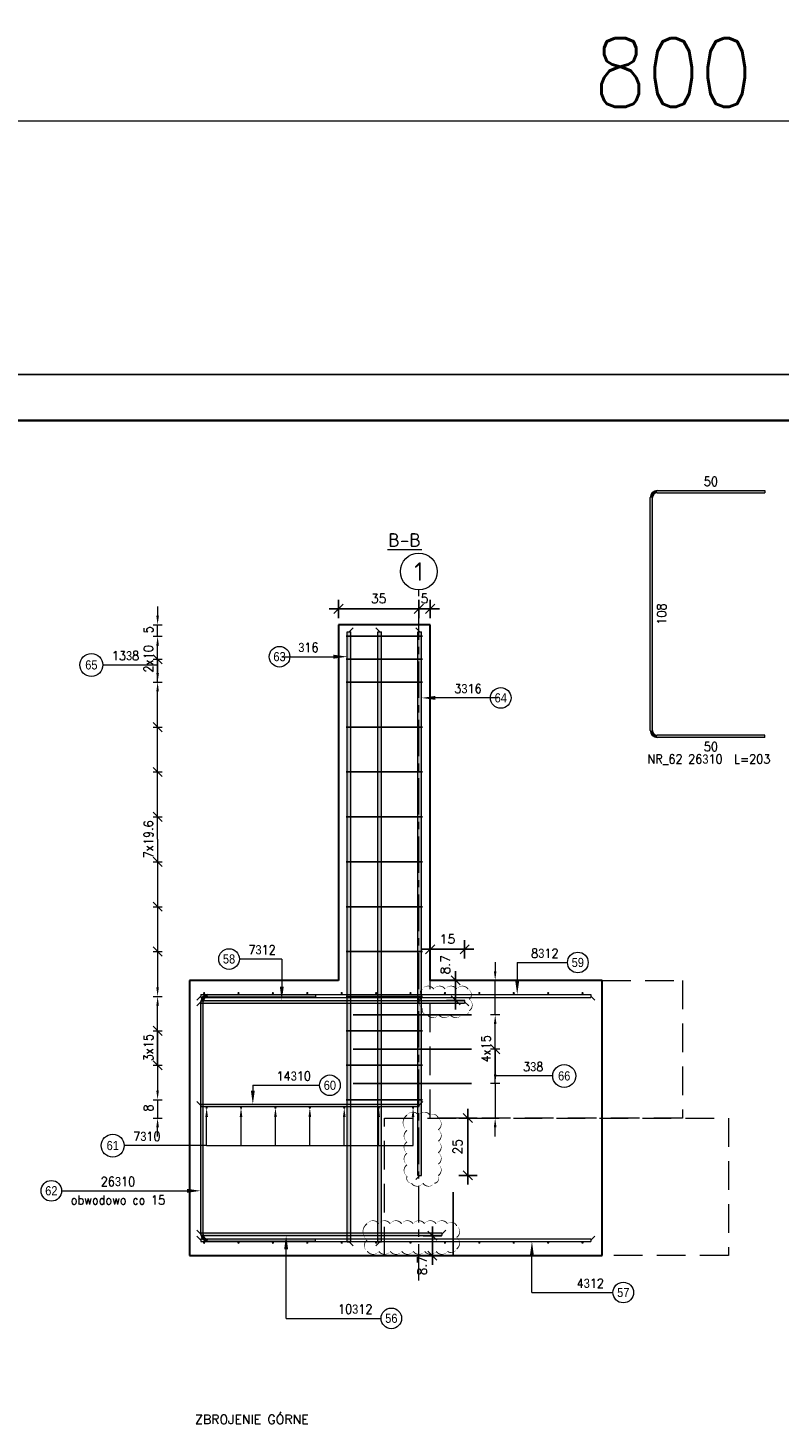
# Model space of a CAD drawing. Extents: x 327147 to 347605, y -113989 to -104075.
# Tile 9 of 16: x 332454 to 335728, y -110181 to -104078. Entities that reach past the tile are written whole.
import ezdxf
from ezdxf.enums import TextEntityAlignment as Align

# ---------------------------------------------------------------- set-up
doc = ezdxf.new("R2010")
doc.units = 0
doc.header["$LTSCALE"] = 5
doc.header["$MEASUREMENT"] = 0
doc.linetypes.add('CENTER', pattern=[50.8, 31.75, -6.35, 6.35, -6.35])
doc.linetypes.add('HIDDEN', pattern=[0.375, 0.25, -0.125])
doc.layers.add('_FORMATKA', color=8, linetype='Continuous', lineweight=15, plot=False)
for name, color, linetype, lineweight in [('_RAMKA', 7, 'Continuous', 35), ('AutoCAD_Structural_Detailing_deskowanie', 2, 'Continuous', 30), ('AutoCAD_Structural_Detailing_kształt pręta', 7, 'Continuous', 13), ('AutoCAD_Structural_Detailing_opis kształtu pręta', 7, 'Continuous', 13), ('AutoCAD_Structural_Detailing_opis rozkładu', 7, 'Continuous', 13), ('AutoCAD_Structural_Detailing_pręt wyrzucony', 7, 'Continuous', 13), ('AutoCAD_Structural_Detailing_pręty punktowe', 7, 'Continuous', 40), ('AutoCAD_Structural_Detailing_rozkład pręta', 7, 'Continuous', 40), ('AutoCAD_Structural_Detailing_symbole graficzne', 7, 'Continuous', 13), ('PS_DIM', 4, 'Continuous', 13), ('PS_HIDDEN', 2, 'HIDDEN', 13)]:
    doc.layers.add(name, color=color, linetype=linetype, lineweight=lineweight)
doc.styles.add('marta_B', font='isocpeur.ttf')
doc.styles.add('r-gil', font='GIL_____.TTF', dxfattribs={"width": 0.9})
doc.styles.add('r-simplex', font='simplex.shx', dxfattribs={"width": 0.9})
doc.styles.add('simplex', font='simplex.shx', dxfattribs={"width": 0.9})
doc.styles.add('styl2M', font='simplex.shx')
doc.styles.add('style1', font='simplex.shx')
doc.dimstyles.new('1_10_PRZ', dxfattribs={"dimtxt": 2, "dimasz": 1, "dimexe": 2, "dimexo": 5, "dimgap": 1, "dimtad": 1, "dimdec": 0, "dimlfac": 10, "dimtxsty": 'simplex', "dimblk": 'dimznak', "dimcen": 2, "dimse1": 1, "dimse2": 1, "dimclrt": 3, "dimadec": 1, "dimazin": 0, "dimtfac": 1, "dimtdec": 0, "dimtix": 1, "dimtmove": 2, "dimatfit": 3, "dimldrblk": 'dim-grot', "dimfxl": 1, "dimarcsym": 0})
doc.dimstyles.new('RBCT DIM 20_M', dxfattribs={"dimtxt": 40, "dimasz": 20, "dimexe": 20, "dimexo": 150, "dimgap": 25, "dimtad": 1, "dimdec": 1, "dimlfac": 0.1, "dimzin": 9, "dimdsep": 46, "dimtxsty": 'styl2M', "dimblk": 'dimznak', "dimcen": 40, "dimse1": 1, "dimse2": 1, "dimclrd": 8, "dimclre": 8, "dimclrt": 4, "dimadec": 0, "dimazin": 0, "dimtfac": 1, "dimtdec": 1, "dimtix": 1, "dimtmove": 2, "dimatfit": 3, "dimldrblk": 'dimznak', "dimfxl": 5, "dimfxlon": 1, "dimarcsym": 0})

# ---------------------------------------------------------------- blocks, each defined once
blk = doc.blocks.new('dimznak')
at = {"color": 0}
for points in [[(0, 2), (0, -2)], [(-2, 0), (2, 0)]]:
    blk.add_lwpolyline(points, dxfattribs=at)
at = {"color": 3}
blk.add_lwpolyline([(1, 1), (-1, -1)], dxfattribs=at)
blk = doc.blocks.new('*D29')
at = {"color": 8, "lineweight": -2, "transparency": 16777216}
blk.add_line((334371.7, -108850), (334371.7, -109060), dxfattribs=at)
at = {"layer": 'Defpoints', "color": 0, "transparency": 16777216}
for p in [(334025.6, -108830), (334169.6, -109080, -1227), (334371.7, -109080)]:
    blk.add_point(p, dxfattribs=at)
at = {"color": 8, "lineweight": -2, "transparency": 16777216, "xscale": 20, "yscale": 20, "zscale": 20}
for p, rotation in [((334371.7, -108830), 90), ((334371.7, -109080), 270)]:
    blk.add_blockref('dimznak', p, dxfattribs=dict(at, rotation=rotation))
at = {"color": 4, "transparency": 16777216, "insert": (334326.7, -108955), "char_height": 40, "attachment_point": 5, "rotation": 90, "style": 'styl2M'}
blk.add_mtext('25', dxfattribs=at)
blk = doc.blocks.new('*D30')
at = {"color": 8, "lineweight": -2, "transparency": 16777216}
blk.add_line((334227.6, -108094.5), (334337.6, -108094.5), dxfattribs=at)
at = {"layer": 'Defpoints', "color": 0, "transparency": 16777216}
for p in [(334357.6, -108094.5), (334207.6, -108230), (334357.6, -108317)]:
    blk.add_point(p, dxfattribs=at)
at = {"color": 8, "lineweight": -2, "transparency": 16777216, "xscale": 20, "yscale": 20, "zscale": 20, "rotation": 180}
blk.add_blockref('dimznak', (334207.6, -108094.5), dxfattribs=at)
at = {"color": 8, "lineweight": -2, "transparency": 16777216, "xscale": 20, "yscale": 20, "zscale": 20}
blk.add_blockref('dimznak', (334357.6, -108094.5), dxfattribs=at)
at = {"color": 4, "transparency": 16777216, "insert": (334282.6, -108049.5), "char_height": 40, "attachment_point": 5, "style": 'styl2M'}
blk.add_mtext('15', dxfattribs=at)
blk = doc.blocks.new('*D46')
at = {"color": 8, "lineweight": -2, "transparency": 16777216}
for p, q in [((334137.6, -106610.2), (334117.6, -106610.2)), ((334207.6, -106610.2), (334157.6, -106610.2)), ((334227.6, -106610.2), (334247.6, -106610.2))]:
    blk.add_line(p, q, dxfattribs=at)
at = {"layer": 'Defpoints', "color": 0, "transparency": 16777216}
for p in [(334157.6, -106610.2), (334157.6, -106680), (334207.6, -106680)]:
    blk.add_point(p, dxfattribs=at)
at = {"color": 8, "lineweight": -2, "transparency": 16777216, "xscale": 20, "yscale": 20, "zscale": 20}
blk.add_blockref('dimznak', (334157.6, -106610.2), dxfattribs=at)
at = {"color": 8, "lineweight": -2, "transparency": 16777216, "xscale": 20, "yscale": 20, "zscale": 20, "rotation": 180}
blk.add_blockref('dimznak', (334207.6, -106610.2), dxfattribs=at)
at = {"color": 4, "transparency": 16777216, "insert": (334182.6, -106565.2), "char_height": 40, "attachment_point": 5, "style": 'styl2M'}
blk.add_mtext('5', dxfattribs=at)
blk = doc.blocks.new('*D47')
at = {"color": 8, "lineweight": -2, "transparency": 16777216}
blk.add_line((334137.6, -106610.2), (333827.6, -106610.2), dxfattribs=at)
at = {"layer": 'Defpoints', "color": 0, "transparency": 16777216}
for p in [(333807.6, -106610.2), (333807.6, -106680), (334157.6, -106680)]:
    blk.add_point(p, dxfattribs=at)
at = {"color": 8, "lineweight": -2, "transparency": 16777216, "xscale": 20, "yscale": 20, "zscale": 20, "rotation": 180}
blk.add_blockref('dimznak', (333807.6, -106610.2), dxfattribs=at)
at = {"color": 8, "lineweight": -2, "transparency": 16777216, "xscale": 20, "yscale": 20, "zscale": 20}
blk.add_blockref('dimznak', (334157.6, -106610.2), dxfattribs=at)
at = {"color": 4, "transparency": 16777216, "insert": (333982.6, -106565.2), "char_height": 40, "attachment_point": 5, "style": 'styl2M'}
blk.add_mtext('35', dxfattribs=at)
blk = doc.blocks.new('*D22')
at = {"color": 252, "lineweight": -2, "transparency": 16777216}
blk.add_line((-797, 475.33), (-3, 475.33), dxfattribs=at)
at = {"layer": 'Defpoints', "color": 0, "transparency": 16777216}
for p in [(0, 475.33), (-800, 420), (0, 420)]:
    blk.add_point(p, dxfattribs=at)
at = {"color": 252, "lineweight": -2, "transparency": 16777216, "xscale": 3, "yscale": 3, "zscale": 3, "rotation": 180}
blk.add_blockref('dimznak', (-800, 475.33), dxfattribs=at)
at = {"color": 252, "lineweight": -2, "transparency": 16777216, "xscale": 3, "yscale": 3, "zscale": 3}
blk.add_blockref('dimznak', (0, 475.33), dxfattribs=at)
at = {"color": 252, "transparency": 16777216, "insert": (-400, 485.83), "char_height": 15, "attachment_point": 5, "style": 'simplex'}
blk.add_mtext('800', dxfattribs=at)
blk = doc.blocks.new('dim-grot')
blk.add_hatch(color=256).paths.add_polyline_path([(0, 0), (-2, 0.5), (-2, -0.5)])
blk.add_lwpolyline([(0, 0), (-2, 0.5), (-2, -0.5), (0, 0)])
blk = doc.blocks.new('*D50')
at = {"color": 8, "lineweight": -2, "transparency": 16777216}
for p, q in [((334216.7, -109323), (334216.7, -109303)), ((334216.7, -109343), (334216.7, -109430)), ((334216.7, -109450), (334216.7, -109470))]:
    blk.add_line(p, q, dxfattribs=at)
at = {"layer": 'Defpoints', "color": 0, "transparency": 16777216}
for p in [(334257.6, -109343), (334216.7, -109430), (334257.6, -109430)]:
    blk.add_point(p, dxfattribs=at)
at = {"color": 8, "lineweight": -2, "transparency": 16777216, "xscale": 20, "yscale": 20, "zscale": 20}
for p, rotation in [((334216.7, -109343), 270), ((334216.7, -109430), 90)]:
    blk.add_blockref('dimznak', p, dxfattribs=dict(at, rotation=rotation))
at = {"color": 4, "transparency": 16777216, "insert": (334171.7, -109473.7), "char_height": 40, "attachment_point": 5, "rotation": 90, "style": 'styl2M'}
blk.add_mtext('8.7', dxfattribs=at)
blk = doc.blocks.new('*D51')
at = {"color": 8, "lineweight": -2, "transparency": 16777216}
for p, q in [((334318.3, -108210), (334318.3, -108190)), ((334318.3, -108230), (334318.3, -108317)), ((334318.3, -108337), (334318.3, -108357))]:
    blk.add_line(p, q, dxfattribs=at)
at = {"layer": 'Defpoints', "color": 0, "transparency": 16777216}
for p in [(334399.4, -108230), (334318.3, -108317), (334357.6, -108317)]:
    blk.add_point(p, dxfattribs=at)
at = {"color": 8, "lineweight": -2, "transparency": 16777216, "xscale": 20, "yscale": 20, "zscale": 20}
for p, rotation in [((334318.3, -108230), 270), ((334318.3, -108317), 90)]:
    blk.add_blockref('dimznak', p, dxfattribs=dict(at, rotation=rotation))
at = {"color": 4, "transparency": 16777216, "insert": (334273.3, -108161.7), "char_height": 40, "attachment_point": 5, "rotation": 90, "style": 'styl2M'}
blk.add_mtext('8.7', dxfattribs=at)
blk = doc.blocks.new('*U16')
at = {"layer": '_FORMATKA', "lineweight": -3}
blk.add_lwpolyline([(-800, 0), (0, 0), (0, 420), (-800, 420)], close=True, dxfattribs=at)
at = {"layer": '_RAMKA', "lineweight": -3, "const_width": 0.5}
blk.add_lwpolyline([(-770, 10), (-10, 10), (-10, 410), (-770, 410)], close=True, dxfattribs=at)
dim = blk.add_linear_dim(base=(0, 475.33), p1=(-800, 420), p2=(0, 420), dimstyle='1_10_PRZ', override={"dimscale": 3, "dimtxt": 5, "dimlfac": 1, "dimclrd": 252, "dimclrt": 252})
dim.commit()
dim.dimension.update_dxf_attribs({"geometry": '*D22', "text_midpoint": (-400, 485.83)})

msp = doc.modelspace()

# ---------------------------------------------------------------- hatches: boundary and pattern name
at = {"layer": 'AutoCAD_Structural_Detailing_kształt pręta'}
for points in [[(333861.62, -109370.02), (333845.62, -109370.02), (333845.62, -106710.02), (333861.62, -106710.02)], [(333995.62, -109370.02), (333979.62, -109370.02), (333979.62, -106710.02), (333995.62, -106710.02)], [(334169.62, -109080.02), (334153.62, -109080.02), (334153.62, -106710.02), (334169.62, -106710.02)], [(333207.62, -108329.02), (333207.62, -108317.02), (334357.62, -108317.02), (334357.62, -108329.02)], [(333217.62, -109338.02), (333207.62, -109338.02), (333207.62, -108322.02), (333217.62, -108322.02)], [(333237.62, -108302.02), (333237.62, -108292.02), (333707.62, -108292.02), (333707.62, -108302.02)], [(333207.62, -108780.02), (333207.62, -108770.02), (334157.62, -108770.02), (334157.62, -108780.02)], [(333207.62, -109342.02), (333207.62, -109330.02), (334257.62, -109330.02), (334257.62, -109342.02)], [(333707.62, -109358.02), (333707.62, -109368.02), (333237.62, -109368.02), (333237.62, -109358.02)]]:
    msp.add_hatch(color=161, dxfattribs=at).paths.add_polyline_path(points, flags=0)
h = msp.add_hatch(color=161, dxfattribs=at)
edge = h.paths.add_edge_path(flags=0)
edge.add_line((333237.62, -108292.02), (333237.62, -108302.02))
edge.add_arc((333237.62, -108322.02), 20, 90, 180)
edge.add_line((333217.62, -108322.02), (333207.62, -108322.02))
edge.add_arc((333237.62, -108322.02), 30, 450, 540, ccw=False)
h = msp.add_hatch(color=161, dxfattribs=at)
edge = h.paths.add_edge_path(flags=0)
edge.add_line((333207.62, -109338.02), (333217.62, -109338.02))
edge.add_arc((333237.62, -109338.02), 20, -180, -90)
edge.add_line((333237.62, -109358.02), (333237.62, -109368.02))
edge.add_arc((333237.62, -109338.02), 30, 180, 270, ccw=False)
at = {"layer": 'AutoCAD_Structural_Detailing_opis kształtu pręta'}
for points in [[(333845.62, -106818.8), (333785.62, -106810.24), (333785.62, -106827.35)], [(334169.62, -106998.43), (334229.62, -107006.98), (334229.62, -106989.88)], [(333560.35, -108317.02), (333568.9, -108257.02), (333551.8, -108257.02)], [(334586.75, -108292.02), (334595.31, -108232.02), (334578.2, -108232.02)], [(333434.12, -108770.02), (333442.67, -108710.02), (333425.56, -108710.02)], [(333207.62, -109147.36), (333147.62, -109138.81), (333147.62, -109155.92)], [(333579.3, -109342.02), (333570.75, -109402.02), (333587.86, -109402.02)], [(334650.87, -109368.02), (334642.31, -109428.02), (334659.42, -109428.02)]]:
    msp.add_hatch(color=8, dxfattribs=at).paths.add_polyline_path(points, flags=0)
at = {"layer": 'AutoCAD_Structural_Detailing_opis rozkładu'}
for points in [[(333018.88, -106680.02), (333024.58, -106640.02), (333013.18, -106640.02)], [(333018.88, -106730.02), (333013.18, -106770.02), (333024.58, -106770.02)], [(333018.88, -106930.02), (333024.58, -106890.02), (333013.18, -106890.02)], [(333018.88, -106930.02), (333013.18, -106970.02), (333024.58, -106970.02)], [(334490.69, -108230.02), (334496.39, -108190.02), (334484.99, -108190.02)], [(333018.88, -108300.02), (333024.58, -108260.02), (333013.18, -108260.02)], [(333018.88, -108300.02), (333013.18, -108340.02), (333024.58, -108340.02)], [(334490.69, -108380.02), (334484.99, -108420.02), (334496.39, -108420.02)], [(334490.69, -108680.02), (334496.39, -108640.02), (334484.99, -108640.02)], [(333018.88, -108750.02), (333024.58, -108710.02), (333013.18, -108710.02)], [(333232.62, -108785.02), (333226.92, -108825.02), (333238.33, -108825.02)], [(333382.62, -108785.02), (333376.92, -108825.02), (333388.33, -108825.02)], [(333532.62, -108785.02), (333526.92, -108825.02), (333538.33, -108825.02)], [(333682.62, -108785.02), (333676.92, -108825.02), (333688.33, -108825.02)], [(333832.62, -108785.02), (333826.92, -108825.02), (333838.33, -108825.02)], [(333982.62, -108785.02), (333976.92, -108825.02), (333988.33, -108825.02)], [(334132.62, -108785.02), (334126.92, -108825.02), (334138.33, -108825.02)], [(333018.88, -108830.02), (333013.18, -108870.02), (333024.58, -108870.02)], [(334490.69, -108830.02), (334484.99, -108870.02), (334496.39, -108870.02)]]:
    msp.add_hatch(color=8, dxfattribs=at).paths.add_polyline_path(points, flags=0)
at = {"layer": 'AutoCAD_Structural_Detailing_pręt wyrzucony'}
h = msp.add_hatch(color=6, dxfattribs=at)
edge = h.paths.add_edge_path(flags=0)
edge.add_line((335196.28, -106094.89), (335196.28, -106104.89))
edge.add_arc((335196.28, -106124.89), 20, 90, 180)
edge.add_line((335176.28, -106124.89), (335166.28, -106124.89))
edge.add_arc((335196.28, -106124.89), 30, 450, 540, ccw=False)
for points in [[(335176.28, -107140.89), (335166.28, -107140.89), (335166.28, -106124.89), (335176.28, -106124.89)], [(335196.28, -106104.89), (335196.28, -106094.89), (335666.28, -106094.89), (335666.28, -106104.89)], [(335666.28, -107160.89), (335666.28, -107170.89), (335196.28, -107170.89), (335196.28, -107160.89)]]:
    msp.add_hatch(color=6, dxfattribs=at).paths.add_polyline_path(points, flags=0)
h = msp.add_hatch(color=6, dxfattribs=at)
edge = h.paths.add_edge_path(flags=0)
edge.add_line((335166.28, -107140.89), (335176.28, -107140.89))
edge.add_arc((335196.28, -107140.89), 20, -180, -90)
edge.add_line((335196.28, -107160.89), (335196.28, -107170.89))
edge.add_arc((335196.28, -107140.89), 30, 180, 270, ccw=False)
at = {"layer": 'AutoCAD_Structural_Detailing_pręty punktowe'}
h = msp.add_hatch(color=1, dxfattribs=at)
edge = h.paths.add_edge_path(flags=0)
edge.add_arc((333221.58, -108285.25), 5, 0, 360)
h = msp.add_hatch(color=1, dxfattribs=at)
edge = h.paths.add_edge_path(flags=0)
edge.add_arc((333371.58, -108285.25), 5, 0, 360)
h = msp.add_hatch(color=1, dxfattribs=at)
edge = h.paths.add_edge_path(flags=0)
edge.add_arc((333521.58, -108285.25), 5, 0, 360)
h = msp.add_hatch(color=1, dxfattribs=at)
edge = h.paths.add_edge_path(flags=0)
edge.add_arc((333671.58, -108285.25), 5, 0, 360)
h = msp.add_hatch(color=1, dxfattribs=at)
edge = h.paths.add_edge_path(flags=0)
edge.add_arc((333821.58, -108285.25), 5, 0, 360)
h = msp.add_hatch(color=1, dxfattribs=at)
edge = h.paths.add_edge_path(flags=0)
edge.add_arc((333971.58, -108285.25), 5, 0, 360)
h = msp.add_hatch(color=1, dxfattribs=at)
edge = h.paths.add_edge_path(flags=0)
edge.add_arc((334121.58, -108285.25), 5, 0, 360)
h = msp.add_hatch(color=1, dxfattribs=at)
edge = h.paths.add_edge_path(flags=0)
edge.add_arc((334271.58, -108285.25), 5, 0, 360)
h = msp.add_hatch(color=1, dxfattribs=at)
edge = h.paths.add_edge_path(flags=0)
edge.add_arc((334421.58, -108285.25), 5, 0, 360)
h = msp.add_hatch(color=1, dxfattribs=at)
edge = h.paths.add_edge_path(flags=0)
edge.add_arc((334571.58, -108285.25), 5, 0, 360)
h = msp.add_hatch(color=1, dxfattribs=at)
edge = h.paths.add_edge_path(flags=0)
edge.add_arc((334721.58, -108285.25), 5, 0, 360)
h = msp.add_hatch(color=1, dxfattribs=at)
edge = h.paths.add_edge_path(flags=0)
edge.add_arc((334871.58, -108285.25), 5, 0, 360)
h = msp.add_hatch(color=1, dxfattribs=at)
edge = h.paths.add_edge_path(flags=0)
edge.add_arc((333232.62, -108785.02), 5, 0, 360)
h = msp.add_hatch(color=1, dxfattribs=at)
edge = h.paths.add_edge_path(flags=0)
edge.add_arc((333382.62, -108785.02), 5, 0, 360)
h = msp.add_hatch(color=1, dxfattribs=at)
edge = h.paths.add_edge_path(flags=0)
edge.add_arc((333532.62, -108785.02), 5, 0, 360)
h = msp.add_hatch(color=1, dxfattribs=at)
edge = h.paths.add_edge_path(flags=0)
edge.add_arc((333682.62, -108785.02), 5, 0, 360)
h = msp.add_hatch(color=1, dxfattribs=at)
edge = h.paths.add_edge_path(flags=0)
edge.add_arc((333832.62, -108785.02), 5, 0, 360)
h = msp.add_hatch(color=1, dxfattribs=at)
edge = h.paths.add_edge_path(flags=0)
edge.add_arc((333982.62, -108785.02), 5, 0, 360)
h = msp.add_hatch(color=1, dxfattribs=at)
edge = h.paths.add_edge_path(flags=0)
edge.add_arc((334132.62, -108785.02), 5, 0, 360)
h = msp.add_hatch(color=1, dxfattribs=at)
edge = h.paths.add_edge_path(flags=0)
edge.add_arc((333221.58, -109373.66), 5, 0, 360)
h = msp.add_hatch(color=1, dxfattribs=at)
edge = h.paths.add_edge_path(flags=0)
edge.add_arc((333371.58, -109373.66), 5, 0, 360)
h = msp.add_hatch(color=1, dxfattribs=at)
edge = h.paths.add_edge_path(flags=0)
edge.add_arc((333521.58, -109373.66), 5, 0, 360)
h = msp.add_hatch(color=1, dxfattribs=at)
edge = h.paths.add_edge_path(flags=0)
edge.add_arc((333671.58, -109373.66), 5, 0, 360)
h = msp.add_hatch(color=1, dxfattribs=at)
edge = h.paths.add_edge_path(flags=0)
edge.add_arc((333821.58, -109373.45), 5, 0, 360)
h = msp.add_hatch(color=1, dxfattribs=at)
edge = h.paths.add_edge_path(flags=0)
edge.add_arc((333971.58, -109373.45), 5, 0, 360)
h = msp.add_hatch(color=1, dxfattribs=at)
edge = h.paths.add_edge_path(flags=0)
edge.add_arc((334121.58, -109373.45), 5, 0, 360)
h = msp.add_hatch(color=1, dxfattribs=at)
edge = h.paths.add_edge_path(flags=0)
edge.add_arc((334271.58, -109373.45), 5, 0, 360)
h = msp.add_hatch(color=1, dxfattribs=at)
edge = h.paths.add_edge_path(flags=0)
edge.add_arc((334421.58, -109373.45), 5, 0, 360)
h = msp.add_hatch(color=1, dxfattribs=at)
edge = h.paths.add_edge_path(flags=0)
edge.add_arc((334571.58, -109373.45), 5, 0, 360)
h = msp.add_hatch(color=1, dxfattribs=at)
edge = h.paths.add_edge_path(flags=0)
edge.add_arc((334721.58, -109373.45), 5, 0, 360)
h = msp.add_hatch(color=1, dxfattribs=at)
edge = h.paths.add_edge_path(flags=0)
edge.add_arc((334871.58, -109373.45), 5, 0, 360)

# ---------------------------------------------------------------- linework, layer by layer
msp.add_line((334307.62, -109430.02), (334307.62, -109152.91))
at = {"color": 6}
for points in [[(334172.56, -108267.75, 0, 5, -0.5205671), (334222.56, -108267.75, 0, 5, -0.5205671), (334272.56, -108267.75, 0, 5, -0.5205671), (334322.56, -108267.75, 0, 5, -0.5205671), (334372.56, -108267.75, 0, 5, -0.5205671), (334377.72, -108312.59, 0, 5, -0.5205671), (334377.72, -108362.59, 0, 5, -0.5205671), (334344.62, -108379.49, 0, 5, -0.5205671), (334294.62, -108379.49, 0, 5, -0.5205671), (334244.62, -108379.49, 0, 5, -0.5205671), (334194.62, -108379.49, 0, 5, -0.5205671), (334172.56, -108351.55, 0, 5, -0.5205671), (334172.56, -108301.55, 0, 5, -0.5205671)], [(334106.34, -108817.33, 0, 5, -0.5205671), (334156.34, -108817.33, 0, 5, -0.5205671), (334206.34, -108817.33, 0, 5, -0.5205671), (334242.54, -108831.13, 0, 5, -0.5205671), (334242.54, -108881.13, 0, 5, -0.5205671), (334242.54, -108931.13, 0, 5, -0.5205671), (334242.54, -108981.13, 0, 5, -0.5205671), (334242.54, -109031.13, 0, 5, -0.5205671), (334242.54, -109081.13, 0, 5, -0.5205671), (334225.81, -109114.4, 0, 5, -0.5205671), (334175.81, -109114.4, 0, 5, -0.5205671), (334125.81, -109114.4, 0, 5, -0.5205671), (334106.34, -109083.86, 0, 5, -0.5205671), (334106.34, -109033.86, 0, 5, -0.5205671), (334106.34, -108983.86, 0, 5, -0.5205671), (334106.34, -108933.86, 0, 5, -0.5205671), (334106.34, -108883.86, 0, 5, -0.5205671)], [(333932.62, -109290.58, 0, 5, -0.5205671), (333982.62, -109290.58, 0, 5, -0.5205671), (334032.62, -109290.58, 0, 5, -0.5205671), (334082.62, -109290.58, 0, 5, -0.5205671), (334132.62, -109290.58, 0, 5, -0.5205671), (334182.62, -109290.58, 0, 5, -0.5205671), (334232.62, -109290.58, 0, 5, -0.5205671), (334282.62, -109290.58, 0, 5, -0.5205671), (334322.77, -109300.44, 0, 5, -0.5205671), (334322.77, -109350.44, 0, 5, -0.5205671), (334322.77, -109400.44, 0, 5, -0.5205671), (334283.4, -109411.06, 0, 5, -0.5205671), (334233.4, -109411.06, 0, 5, -0.5205671), (334183.4, -109411.06, 0, 5, -0.5205671), (334133.4, -109411.06, 0, 5, -0.5205671), (334083.4, -109411.06, 0, 5, -0.5205671), (334033.4, -109411.06, 0, 5, -0.5205671), (333983.4, -109411.06, 0, 5, -0.5205671), (333933.4, -109411.06, 0, 5, -0.5205671), (333932.62, -109361.84, 0, 5, -0.5205671)]]:
    msp.add_lwpolyline(points, format="xyseb", close=True, dxfattribs=at)
at = {"layer": 'AutoCAD_Structural_Detailing_deskowanie'}
for p, q in [((333807.62, -106680.02), (333807.62, -108230.02)), ((334207.62, -106680.02), (333807.62, -106680.02)), ((334207.62, -108230.02), (334207.62, -106680.02)), ((333157.62, -108230.02), (333157.62, -109430.02)), ((333807.62, -108230.02), (333157.62, -108230.02)), ((334957.62, -108230.02), (334207.62, -108230.02)), ((334957.62, -109430.02), (334957.62, -108230.02)), ((333157.62, -109430.02), (334957.62, -109430.02))]:
    msp.add_line(p, q, dxfattribs=at)
at = {"layer": 'AutoCAD_Structural_Detailing_kształt pręta', "color": 161}
for p, q in [((333845.62, -109370.02), (333845.62, -106710.02)), ((333845.62, -106710.02), (333861.62, -106710.02)), ((333861.62, -109370.02), (333861.62, -106710.02)), ((333979.62, -109370.02), (333979.62, -106710.02)), ((333979.62, -106710.02), (333995.62, -106710.02)), ((333995.62, -109370.02), (333995.62, -106710.02)), ((334153.62, -109080.02), (334153.62, -106710.02)), ((334153.62, -106710.02), (334169.62, -106710.02)), ((334169.62, -109080.02), (334169.62, -106710.02)), ((333207.62, -108292.02), (334907.62, -108292.02)), ((333207.62, -108292.02), (333207.62, -108304.02)), ((333207.62, -108304.02), (334907.62, -108304.02)), ((333207.62, -108317.02), (334357.62, -108317.02)), ((333207.62, -108317.02), (333207.62, -108329.02)), ((333207.62, -109338.02), (333207.62, -108322.02)), ((333207.62, -108329.02), (334357.62, -108329.02)), ((333217.62, -109338.02), (333217.62, -108322.02)), ((333237.62, -108292.02), (333707.62, -108292.02)), ((333237.62, -108302.02), (333707.62, -108302.02)), ((333707.62, -108292.02), (333707.62, -108302.02)), ((334357.62, -108317.02), (334357.62, -108329.02)), ((334907.62, -108292.02), (334907.62, -108304.02)), ((333207.62, -108770.02), (334157.62, -108770.02)), ((333207.62, -108770.02), (333207.62, -108780.02)), ((333207.62, -108780.02), (334157.62, -108780.02)), ((334157.62, -108770.02), (334157.62, -108780.02)), ((334153.62, -109080.02), (334169.62, -109080.02)), ((333207.62, -109330.02), (334257.62, -109330.02)), ((333207.62, -109330.02), (333207.62, -109342.02)), ((333207.62, -109342.02), (334257.62, -109342.02)), ((333207.62, -109356.02), (334907.62, -109356.02)), ((333207.62, -109356.02), (333207.62, -109368.02)), ((333207.62, -109368.02), (334907.62, -109368.02)), ((333707.62, -109358.02), (333237.62, -109358.02)), ((333707.62, -109368.02), (333237.62, -109368.02)), ((333707.62, -109368.02), (333707.62, -109358.02)), ((333845.62, -109370.02), (333861.62, -109370.02)), ((333979.62, -109370.02), (333995.62, -109370.02)), ((334257.62, -109330.02), (334257.62, -109342.02)), ((334907.62, -109356.02), (334907.62, -109368.02))]:
    msp.add_line(p, q, dxfattribs=at)
at = {"layer": 'AutoCAD_Structural_Detailing_kształt pręta', "color": 1, "lineweight": 0}
for p, q in [((333853.62, -106710.02, -1227.04), (333871.12, -106692.52, -1227.04)), ((333987.62, -106710.02), (333970.12, -106692.52)), ((334161.62, -106710.02, -1227.04), (334144.12, -106692.52, -1227.04)), ((333207.62, -108298.02), (333190.12, -108315.52)), ((333207.62, -108323.02), (333190.12, -108340.52)), ((334357.62, -108323.02), (334375.12, -108340.52)), ((334907.62, -108298.02), (334925.12, -108315.52)), ((333207.62, -108775.02), (333190.12, -108757.52)), ((334157.62, -108775.02), (334175.12, -108757.52)), ((334161.62, -109080.02, -1227.04), (334144.12, -109097.52, -1227.04)), ((333207.62, -109336.02), (333190.12, -109318.52)), ((333207.62, -109362.02), (333190.12, -109344.52)), ((333853.62, -109370.02, -1227.04), (333871.12, -109387.52, -1227.04)), ((333987.62, -109370.02), (333970.12, -109387.52)), ((334257.62, -109336.02), (334275.12, -109318.52)), ((334907.62, -109362.02), (334925.12, -109344.52))]:
    msp.add_line(p, q, dxfattribs=at)
at = {"layer": 'AutoCAD_Structural_Detailing_kształt pręta', "color": 161}
for centre, radius, start, end in [((333237.62, -108322.02), 30, 90, 180), ((333237.62, -108322.02), 20, 90, 180), ((333237.62, -109338.02), 30, 180, 270), ((333237.62, -109338.02), 20, 180, 270)]:
    msp.add_arc(centre, radius, start, end, dxfattribs=at)
at = {"layer": 'AutoCAD_Structural_Detailing_opis kształtu pręta', "color": 8}
for p, q in [((333560.7, -106818.8, -1227.04), (333785.62, -106818.8)), ((334503.19, -106998.43, -1227.04), (334229.62, -106998.43)), ((333560.35, -108136.81), (333375.39, -108136.81)), ((333560.35, -108136.81), (333560.35, -108257.02)), ((334586.75, -108152.01), (334586.75, -108232.02)), ((334586.75, -108152.01), (334805.99, -108152.01)), ((333434.12, -108687.39), (333434.12, -108710.02)), ((333434.12, -108687.39), (333725.03, -108687.39)), ((332600.6, -109147.36), (333147.62, -109147.36)), ((333579.3, -109703.36), (333579.3, -109402.02)), ((334650.87, -109590.69), (334650.87, -109428.02)), ((334650.87, -109590.69), (335004.23, -109590.69)), ((333579.3, -109703.36), (333992.95, -109703.36))]:
    msp.add_line(p, q, dxfattribs=at)
at = {"layer": 'AutoCAD_Structural_Detailing_opis kształtu pręta', "lineweight": 18}
msp.add_circle((333550.52, -106818.8, -1270.88), 45, dxfattribs=at)
at = {"layer": 'AutoCAD_Structural_Detailing_opis kształtu pręta', "color": 8, "lineweight": 18}
for centre in [(334515, -106998.43, -1270.47), (333330.39, -108136.81), (334850.99, -108152.01), (333770.03, -108687.39), (332555.6, -109147.36), (335049.23, -109590.69), (334037.95, -109703.36)]:
    msp.add_circle(centre, 45, dxfattribs=at)
at = {"layer": 'AutoCAD_Structural_Detailing_opis rozkładu', "color": 8}
for p, q in [((333018.88, -106600.02), (333018.88, -106640.02)), ((332998.88, -106680.02), (333038.88, -106680.02)), ((333018.88, -106730.02), (333018.88, -106680.02)), ((332998.88, -106730.02), (333038.88, -106730.02)), ((333018.88, -106830.02), (333018.88, -106770.02)), ((332780.19, -106854.77), (333018.88, -106854.77)), ((332998.88, -106830.02), (333038.88, -106830.02)), ((333018.88, -106930.02), (333018.88, -106830.02)), ((333018.88, -106830.02), (333018.88, -106890.02)), ((332998.88, -106930.02), (333038.88, -106930.02)), ((332998.88, -106930.02), (333038.88, -106930.02)), ((333018.88, -107125.74), (333018.88, -106970.02)), ((332998.88, -107125.74), (333038.88, -107125.74)), ((333018.88, -107321.45), (333018.88, -107125.74)), ((332998.88, -107321.45), (333038.88, -107321.45)), ((333018.88, -107517.17), (333018.88, -107321.45)), ((332998.88, -107517.17), (333038.88, -107517.17)), ((333018.88, -107615.02), (333018.88, -107517.17)), ((333018.88, -107615.02), (333018.88, -107712.88)), ((332998.88, -107712.88), (333038.88, -107712.88)), ((333018.88, -107712.88), (333018.88, -107908.59)), ((332998.88, -107908.59), (333038.88, -107908.59)), ((333018.88, -107908.59), (333018.88, -108104.31)), ((332998.88, -108104.31), (333038.88, -108104.31)), ((333018.88, -108104.31), (333018.88, -108260.02)), ((334490.69, -108150.02), (334490.69, -108190.02)), ((334510.69, -108230.02), (334470.69, -108230.02)), ((334490.69, -108380.02), (334490.69, -108230.02)), ((332998.88, -108300.02), (333038.88, -108300.02)), ((332998.88, -108300.02), (333038.88, -108300.02)), ((333018.88, -108450.02), (333018.88, -108340.02)), ((334510.69, -108380.02), (334470.69, -108380.02)), ((332998.88, -108450.02), (333038.88, -108450.02)), ((333018.88, -108600.02), (333018.88, -108450.02)), ((333018.88, -108450.02), (333018.88, -108600.02)), ((334490.69, -108530.02), (334490.69, -108420.02)), ((334510.69, -108530.02), (334470.69, -108530.02)), ((334490.69, -108680.02), (334490.69, -108530.02)), ((334490.69, -108530.02), (334490.69, -108640.02)), ((332998.88, -108600.02), (333038.88, -108600.02)), ((333018.88, -108600.02), (333018.88, -108710.02)), ((334510.69, -108680.02), (334470.69, -108680.02)), ((334741.65, -108646.56), (334490.69, -108646.56)), ((334490.69, -108680.02), (334490.69, -108830.02)), ((332998.88, -108750.02), (333038.88, -108750.02)), ((333018.88, -108750.02), (333018.88, -108830.02)), ((332998.88, -108830.02), (333038.88, -108830.02)), ((333018.88, -108910.02), (333018.88, -108870.02)), ((333232.62, -108950.19), (333232.62, -108825.02)), ((333382.62, -108950.19), (333382.62, -108825.02)), ((333532.62, -108950.19), (333532.62, -108825.02)), ((333682.62, -108950.19), (333682.62, -108825.02)), ((333832.62, -108950.19), (333832.62, -108825.02)), ((333982.62, -108950.19), (333982.62, -108825.02)), ((334132.62, -108950.19), (334132.62, -108825.02)), ((334510.69, -108830.02), (334470.69, -108830.02)), ((334490.69, -108910.02), (334490.69, -108870.02)), ((333232.62, -108950.19), (332873.39, -108950.19)), ((333232.62, -108950.19), (334132.62, -108950.19))]:
    msp.add_line(p, q, dxfattribs=at)
at = {"layer": 'AutoCAD_Structural_Detailing_opis rozkładu', "color": 8, "lineweight": -2}
for p, q in [((333038.88, -106850.02), (332998.88, -106810.02)), ((333038.88, -107145.74), (332998.88, -107105.74)), ((333038.88, -107341.45), (332998.88, -107301.45)), ((333038.88, -107537.17), (332998.88, -107497.17)), ((332998.88, -107692.88), (333038.88, -107732.88)), ((332998.88, -107888.59), (333038.88, -107928.59)), ((332998.88, -108084.31), (333038.88, -108124.31)), ((333038.88, -108470.02), (332998.88, -108430.02)), ((334510.69, -108550.02), (334470.69, -108510.02)), ((332998.88, -108580.02), (333038.88, -108620.02))]:
    msp.add_line(p, q, dxfattribs=at)
at = {"layer": 'AutoCAD_Structural_Detailing_opis rozkładu', "lineweight": 18}
for centre in [(332730.19, -106854.77), (334791.65, -108646.56)]:
    msp.add_circle(centre, 50, dxfattribs=at)
at = {"layer": 'AutoCAD_Structural_Detailing_opis rozkładu', "color": 8, "lineweight": 18}
msp.add_circle((332823.39, -108950.19), 50, dxfattribs=at)
at = {"layer": 'AutoCAD_Structural_Detailing_pręt wyrzucony', "color": 6}
for p, q in [((335166.28, -107140.89), (335166.28, -106124.89)), ((335176.28, -107140.89), (335176.28, -106124.89)), ((335196.28, -106094.89), (335666.28, -106094.89)), ((335196.28, -106104.89), (335666.28, -106104.89)), ((335666.28, -106094.89), (335666.28, -106104.89)), ((335666.28, -107160.89), (335196.28, -107160.89)), ((335666.28, -107170.89), (335196.28, -107170.89)), ((335666.28, -107170.89), (335666.28, -107160.89))]:
    msp.add_line(p, q, dxfattribs=at)
for centre, radius, start, end in [((335196.28, -106124.89), 30, 90, 180), ((335196.28, -106124.89), 20, 90, 180), ((335196.28, -107140.89), 30, 180, 270), ((335196.28, -107140.89), 20, 180, 270)]:
    msp.add_arc(centre, radius, start, end, dxfattribs=at)
at = {"layer": 'AutoCAD_Structural_Detailing_rozkład pręta', "color": 31, "linetype": 'ByBlock', "lineweight": 25}
for p, q in [((333841.62, -106730.02), (333861.62, -106730.02)), ((333841.62, -106730.02), (333861.62, -106730.02)), ((334153.62, -106730.02), (333861.62, -106730.02)), ((333861.62, -106730.02), (334153.62, -106730.02)), ((334104.13, -106730.02), (334139.48, -106730.02)), ((334167.77, -106730.02), (334132.41, -106730.02)), ((334139.48, -106730.02), (334173.62, -106730.02)), ((334153.62, -106730.02), (334173.62, -106730.02)), ((334153.62, -106730.02), (334173.62, -106730.02)), ((333841.62, -106830.02), (333861.62, -106830.02)), ((333841.62, -106830.02), (333861.62, -106830.02)), ((334153.62, -106830.02), (333861.62, -106830.02)), ((333861.62, -106830.02), (334153.62, -106830.02)), ((334104.13, -106830.02), (334139.48, -106830.02)), ((334167.77, -106830.02), (334132.41, -106830.02)), ((334139.48, -106830.02), (334173.62, -106830.02)), ((334153.62, -106830.02), (334173.62, -106830.02)), ((334153.62, -106830.02), (334173.62, -106830.02)), ((333841.62, -106930.02), (333861.62, -106930.02)), ((333841.62, -106930.02), (333861.62, -106930.02)), ((334153.62, -106930.02), (333861.62, -106930.02)), ((333861.62, -106930.02), (334153.62, -106930.02)), ((334104.13, -106930.02), (334139.48, -106930.02)), ((334167.77, -106930.02), (334132.41, -106930.02)), ((334139.48, -106930.02), (334173.62, -106930.02)), ((334153.62, -106930.02), (334173.62, -106930.02)), ((334153.62, -106930.02), (334173.62, -106930.02)), ((333841.62, -107125.74), (333861.62, -107125.74)), ((333841.62, -107125.74), (333861.62, -107125.74)), ((334153.62, -107125.74), (333861.62, -107125.74)), ((333861.62, -107125.74), (334153.62, -107125.74)), ((334104.13, -107125.74), (334139.48, -107125.74)), ((334167.77, -107125.74), (334132.41, -107125.74)), ((334139.48, -107125.74), (334173.62, -107125.74)), ((334153.62, -107125.74), (334173.62, -107125.74)), ((334153.62, -107125.74), (334173.62, -107125.74)), ((333841.62, -107321.45), (333861.62, -107321.45)), ((333841.62, -107321.45), (333861.62, -107321.45)), ((334153.62, -107321.45), (333861.62, -107321.45)), ((333861.62, -107321.45), (334153.62, -107321.45)), ((334104.13, -107321.45), (334139.48, -107321.45)), ((334167.77, -107321.45), (334132.41, -107321.45)), ((334139.48, -107321.45), (334173.62, -107321.45)), ((334153.62, -107321.45), (334173.62, -107321.45)), ((334153.62, -107321.45), (334173.62, -107321.45)), ((333841.62, -107517.17), (333861.62, -107517.17)), ((333841.62, -107517.17), (333861.62, -107517.17)), ((334153.62, -107517.17), (333861.62, -107517.17)), ((333861.62, -107517.17), (334153.62, -107517.17)), ((334104.13, -107517.17), (334139.48, -107517.17)), ((334167.77, -107517.17), (334132.41, -107517.17)), ((334139.48, -107517.17), (334173.62, -107517.17)), ((334153.62, -107517.17), (334173.62, -107517.17)), ((334153.62, -107517.17), (334173.62, -107517.17)), ((333841.62, -107712.88), (333861.62, -107712.88)), ((333841.62, -107712.88), (333861.62, -107712.88)), ((334153.62, -107712.88), (333861.62, -107712.88)), ((333861.62, -107712.88), (334153.62, -107712.88)), ((334104.13, -107712.88), (334139.48, -107712.88)), ((334167.77, -107712.88), (334132.41, -107712.88)), ((334139.48, -107712.88), (334173.62, -107712.88)), ((334153.62, -107712.88), (334173.62, -107712.88)), ((334153.62, -107712.88), (334173.62, -107712.88)), ((333841.62, -107908.59), (333861.62, -107908.59)), ((333841.62, -107908.59), (333861.62, -107908.59)), ((334153.62, -107908.59), (333861.62, -107908.59)), ((333861.62, -107908.59), (334153.62, -107908.59)), ((334104.13, -107908.59), (334139.48, -107908.59)), ((334167.77, -107908.59), (334132.41, -107908.59)), ((334139.48, -107908.59), (334173.62, -107908.59)), ((334153.62, -107908.59), (334173.62, -107908.59)), ((334153.62, -107908.59), (334173.62, -107908.59)), ((333841.62, -108104.31), (333861.62, -108104.31)), ((333841.62, -108104.31), (333861.62, -108104.31)), ((334153.62, -108104.31), (333861.62, -108104.31)), ((333861.62, -108104.31), (334153.62, -108104.31)), ((334104.13, -108104.31), (334139.48, -108104.31)), ((334167.77, -108104.31), (334132.41, -108104.31)), ((334139.48, -108104.31), (334173.62, -108104.31)), ((334153.62, -108104.31), (334173.62, -108104.31)), ((334153.62, -108104.31), (334173.62, -108104.31)), ((333841.62, -108300.02), (333861.62, -108300.02)), ((333841.62, -108300.02), (333861.62, -108300.02)), ((334153.62, -108300.02), (333861.62, -108300.02)), ((333861.62, -108300.02), (334153.62, -108300.02)), ((334104.13, -108300.02), (334139.48, -108300.02)), ((334167.77, -108300.02), (334132.41, -108300.02)), ((334139.48, -108300.02), (334173.62, -108300.02)), ((334153.62, -108300.02), (334173.62, -108300.02)), ((334153.62, -108300.02), (334173.62, -108300.02)), ((333891.62, -108380.02), (333871.62, -108380.02)), ((333891.62, -108380.02), (333871.62, -108380.02)), ((334387.62, -108380.02), (333891.62, -108380.02)), ((333891.62, -108380.02), (334387.62, -108380.02)), ((333841.62, -108450.02), (333861.62, -108450.02)), ((333841.62, -108450.02), (333861.62, -108450.02)), ((334153.62, -108450.02), (333861.62, -108450.02)), ((333861.62, -108450.02), (334153.62, -108450.02)), ((334104.13, -108450.02), (334139.48, -108450.02)), ((334167.77, -108450.02), (334132.41, -108450.02)), ((334139.48, -108450.02), (334173.62, -108450.02)), ((334153.62, -108450.02), (334173.62, -108450.02)), ((334153.62, -108450.02), (334173.62, -108450.02)), ((333891.62, -108530.02), (333871.62, -108530.02)), ((333891.62, -108530.02), (333871.62, -108530.02)), ((334387.62, -108530.02), (333891.62, -108530.02)), ((333891.62, -108530.02), (334387.62, -108530.02)), ((333841.62, -108600.02), (333861.62, -108600.02)), ((333841.62, -108600.02), (333861.62, -108600.02)), ((334153.62, -108600.02), (333861.62, -108600.02)), ((333861.62, -108600.02), (334153.62, -108600.02)), ((334104.13, -108600.02), (334139.48, -108600.02)), ((334167.77, -108600.02), (334132.41, -108600.02)), ((334139.48, -108600.02), (334173.62, -108600.02)), ((334153.62, -108600.02), (334173.62, -108600.02)), ((334153.62, -108600.02), (334173.62, -108600.02)), ((333891.62, -108680.02), (333871.62, -108680.02)), ((333891.62, -108680.02), (333871.62, -108680.02)), ((334387.62, -108680.02), (333891.62, -108680.02)), ((333891.62, -108680.02), (334387.62, -108680.02)), ((333841.62, -108750.02), (333861.62, -108750.02)), ((333841.62, -108750.02), (333861.62, -108750.02)), ((334153.62, -108750.02), (333861.62, -108750.02)), ((333861.62, -108750.02), (334153.62, -108750.02)), ((334104.13, -108750.02), (334139.48, -108750.02)), ((334167.77, -108750.02), (334132.41, -108750.02)), ((334139.48, -108750.02), (334173.62, -108750.02)), ((334153.62, -108750.02), (334173.62, -108750.02)), ((334153.62, -108750.02), (334173.62, -108750.02))]:
    msp.add_line(p, q, dxfattribs=at)
at = {"layer": 'AutoCAD_Structural_Detailing_symbole graficzne', "color": 0, "lineweight": 0}
msp.add_line((334021.02, -106352.18), (334171.02, -106352.18), dxfattribs=at)
at = {"layer": 'AutoCAD_Structural_Detailing_symbole graficzne', "color": 5, "linetype": 'CENTER'}
msp.add_line((334157.62, -109538.75), (334157.62, -106527.56), dxfattribs=at)
at = {"layer": 'AutoCAD_Structural_Detailing_symbole graficzne', "color": 1, "linetype": 'Continuous', "lineweight": 18}
msp.add_circle((334157.62, -106447.56), 80, dxfattribs=at)
at = {"layer": 'PS_HIDDEN', "color": 9, "ltscale": 100}
for points in [[(334207.62, -108830.02), (334207.62, -108230.02), (335307.62, -108230.02), (335307.62, -108830.02)], [(334007.62, -109430.02), (334007.62, -108830.02), (335507.62, -108830.02), (335507.62, -109430.02)]]:
    msp.add_lwpolyline(points, close=True, dxfattribs=at)

# ---------------------------------------------------------------- block references
at = {"layer": 'PS_DIM', "xscale": 20, "yscale": 20, "zscale": 20}
msp.add_blockref('*U16', (343267.28, -113988.82), dxfattribs=at)

# ---------------------------------------------------------------- texts
at = {"layer": 'AutoCAD_Structural_Detailing_opis kształtu pręta', "insert": (333550.52, -106818.8, -1270.88), "char_height": 40, "attachment_point": 5, "style": 'r-gil'}
msp.add_mtext('63', dxfattribs=at)
at = {"layer": 'AutoCAD_Structural_Detailing_opis kształtu pręta', "color": 3, "char_height": 40, "attachment_point": 5}
for s, insert, style in [('\\Fdiam;3\\Fsimplex.shx;16  ', (333676.37, -106778.8, -1270.88), 'r-simplex'), ('3\\Fdiam;3\\Fsimplex.shx;16  ', (334372, -106958.43, -1270.47), 'r-simplex'), ('64', (334515, -106998.43, -1270.47), 'r-gil'), ('62', (332555.6, -109147.36), 'r-gil'), ('26\\Fdiam;3\\Fsimplex.shx;10  ', (332846.03, -109107.36), 'r-simplex'), ('obwodowo co 15', (332846.03, -109187.36), 'r-simplex')]:
    msp.add_mtext(s, dxfattribs=dict(at, insert=insert, style=style))
for s, insert, rotation, style in [('7\\Fdiam;3\\Fsimplex.shx;12  ', (333474.25, -108096.81), 360, 'r-simplex'), ('58', (333330.39, -108136.81), 360, 'r-gil'), ('8\\Fdiam;3\\Fsimplex.shx;12  ', (334707.14, -108112.01), 360, 'r-simplex'), ('59', (334850.99, -108152.01), 360, 'r-gil'), ('14\\Fdiam;3\\Fsimplex.shx;10  ', (333612.46, -108647.39), 0, 'r-simplex'), ('60', (333770.03, -108687.39), 0, 'r-gil'), ('4\\Fdiam;3\\Fsimplex.shx;12  ', (334905.37, -109550.69), 0, 'r-simplex'), ('57', (335049.23, -109590.69), 0, 'r-gil'), ('10\\Fdiam;3\\Fsimplex.shx;12  ', (333880.37, -109663.36), 0, 'r-simplex'), ('56', (334037.95, -109703.36), 0, 'r-gil')]:
    msp.add_mtext(s, dxfattribs=dict(at, insert=insert, rotation=rotation, style=style))
at = {"layer": 'AutoCAD_Structural_Detailing_opis rozkładu', "color": 3, "char_height": 40, "style": 'r-simplex'}
for s, insert, attachment_point, rotation in [('5', (332998.88, -106717.02), 7, 90), ('13\\Fdiam;3\\Fsimplex.shx;8 ', (332879.05, -106814.77), 5, 0), ('2x10', (332998.88, -106887.45), 7, 90), ('7x19.6', (332998.88, -107697.31), 7, 90), ('3x15', (332998.88, -108582.45), 7, 90), ('4x15', (334470.69, -108587.45), 7, 90), ('3\\Fdiam;3\\Fsimplex.shx;8 ', (334656.51, -108606.56), 5, 0), ('8', (332998.88, -108802.02), 7, 90)]:
    msp.add_mtext(s, dxfattribs=dict(at, insert=insert, attachment_point=attachment_point, rotation=rotation))
at = {"layer": 'AutoCAD_Structural_Detailing_opis rozkładu', "char_height": 40, "attachment_point": 5, "rotation": 0, "style": 'r-gil'}
for s, insert in [('65', (332730.19, -106854.77)), ('66', (334791.65, -108646.56))]:
    msp.add_mtext(s, dxfattribs=dict(at, insert=insert))
at = {"layer": 'AutoCAD_Structural_Detailing_opis rozkładu', "color": 3, "char_height": 40, "attachment_point": 5}
for s, insert, style in [('61', (332823.39, -108950.19), 'r-gil'), ('7\\Fdiam;3\\Fsimplex.shx;10 ', (332972.25, -108910.19), 'r-simplex')]:
    msp.add_mtext(s, dxfattribs=dict(at, insert=insert, style=style))
at = {"layer": 'AutoCAD_Structural_Detailing_pręt wyrzucony', "color": 3, "char_height": 40, "attachment_point": 5, "style": 'r-simplex'}
for s, insert, rotation in [('50', (335431.28, -106054.89), 0), ('108', (335216.28, -106632.89), 90), ('50', (335431.28, -107210.89), 0)]:
    msp.add_mtext(s, dxfattribs=dict(at, insert=insert, rotation=rotation))
at = {"layer": 'AutoCAD_Structural_Detailing_pręt wyrzucony', "color": 3, "insert": (335422.63, -107266.97), "char_height": 40, "attachment_point": 5, "style": 'r-simplex'}
msp.add_mtext('NR_62 26\\Fdiam;3\\Fsimplex.shx;10  L=203', dxfattribs=at)
at = {"layer": 'AutoCAD_Structural_Detailing_symbole graficzne', "color": 2, "style": 'style1'}
msp.add_text('ZBROJENIE GÓRNE', height=40, dxfattribs=at).set_placement((333182.46, -110175.88), align=Align.BOTTOM_LEFT)
at = {"layer": 'AutoCAD_Structural_Detailing_symbole graficzne', "color": 2, "attachment_point": 5, "style": 'marta_B'}
for s, insert, char_height in [('B-B', (334096.02, -106310.18), 60), ('1', (334157.62, -106447.56), 80)]:
    msp.add_mtext(s, dxfattribs=dict(at, insert=insert, char_height=char_height))

# ---------------------------------------------------------------- dimensions: what is measured, and where the dimension line sits
for base, p1, p2, picture, middle in [((333807.62, -106610.21), (334157.62, -106680.02), (333807.62, -106680.02), '*D47', (333982.62, -106565.21)), ((334157.62, -106610.21), (334207.62, -106680.02), (334157.62, -106680.02), '*D46', (334182.62, -106565.21)), ((334357.62, -108094.5), (334207.62, -108230.02), (334357.62, -108317.02), '*D30', (334282.62, -108049.5))]:
    dim = msp.add_linear_dim(base=base, p1=p1, p2=p2, dimstyle='RBCT DIM 20_M')
    dim.commit()
    dim.dimension.update_dxf_attribs({"geometry": picture, "text_midpoint": middle})
for base, p1, p2, picture, middle in [((334318.3, -108317.02), (334399.41, -108230.02), (334357.62, -108317.02), '*D51', (334273.3, -108161.65)), ((334216.67, -109430.02), (334257.62, -109343.02), (334257.62, -109430.02), '*D50', (334171.67, -109473.74))]:
    dim = msp.add_linear_dim(base=base, p1=p1, p2=p2, angle=90, dimstyle='RBCT DIM 20_M')
    dim.commit()
    dim.dimension.update_dxf_attribs({"geometry": picture, "text_midpoint": middle, "dimtype": 128})
dim = msp.add_linear_dim(base=(334371.71, -109080.02), p1=(334025.62, -108830.02), p2=(334169.62, -109080.02, -1227.04), angle=90, dimstyle='RBCT DIM 20_M')
dim.commit()
dim.dimension.update_dxf_attribs({"geometry": '*D29', "text_midpoint": (334326.71, -108955.02)})

doc.saveas('drawing.dxf')
